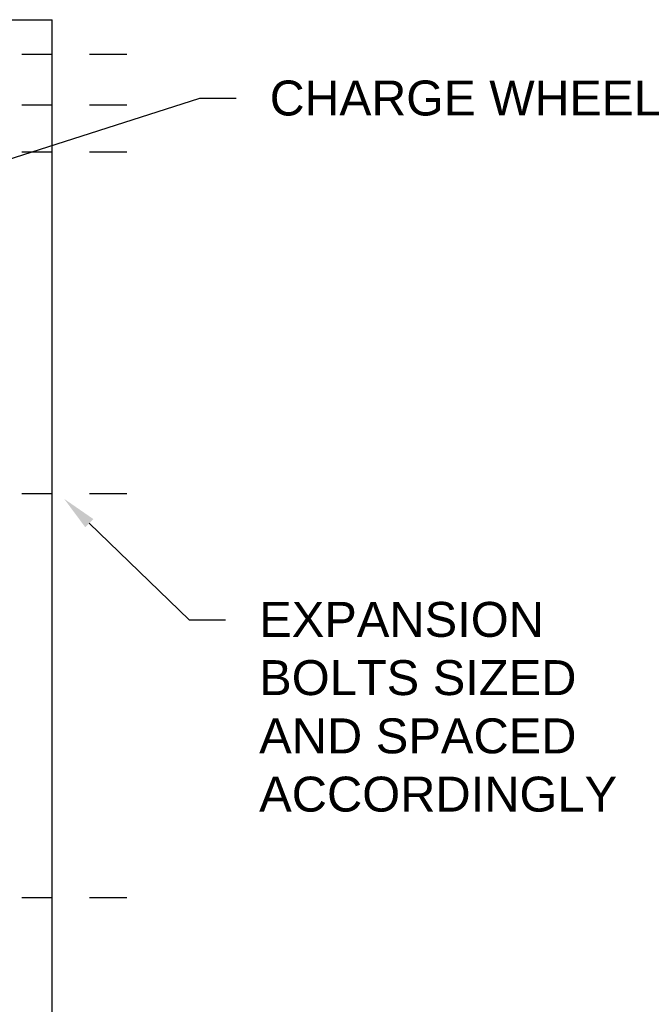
# Model space of a CAD drawing. Header units: inches. Extents: x 169.6 to 213.7, y 195.1 to 266.5.
# Tile 31 of 55: x 207.2 to 208.8, y 202.7 to 205.4. Entities that reach past the tile are written whole.
import ezdxf
from ezdxf import colors
from ezdxf.entities.mleader import LeaderData, LeaderLine
from ezdxf.math import Vec2, Vec3

# ---------------------------------------------------------------- set-up
doc = ezdxf.new("R2010")
doc.units = ezdxf.units.IN
doc.header["$LTSCALE"] = 0.25
doc.header["$MEASUREMENT"] = 0
doc.linetypes.add('CENTER2', pattern=[1.125, 0.75, -0.125, 0.125, -0.125])
doc.layers.add('ANNOTATIONS', color=1, linetype='Continuous')
doc.layers.add('RHX RH F.O.H.', color=7, linetype='Continuous')
doc.styles.add('ARIAL', font='arial.ttf', dxfattribs={"height": 0.09375})

msp = doc.modelspace()

# ---------------------------------------------------------------- linework, layer by layer
at = {"layer": 'RHX RH F.O.H.'}
msp.add_line((201.15968, 205.38334), (207.24812, 205.38334), dxfattribs=at)
at = {"layer": 'RHX RH F.O.H.', "linetype": 'Continuous'}
msp.add_line((207.24812, 200.63334), (207.24812, 205.38334), dxfattribs=at)
at = {"layer": 'RHX RH F.O.H.', "linetype": 'CENTER2', "ltscale": 0.5}
for p, q in [((207.44849, 205.28959), (207.16689, 205.28959)), ((207.44849, 205.15399), (207.16689, 205.15399)), ((207.44849, 205.02783), (207.16689, 205.02783)), ((207.44849, 204.11112), (207.16689, 204.11112)), ((207.44849, 203.02711), (207.16689, 203.02711))]:
    msp.add_line(p, q, dxfattribs=at)

# ---------------------------------------------------------------- leaders
at = {"layer": 'ANNOTATIONS'}
ml = msp.add_multileader_mtext('Standard', dxfattribs=at)
ml.set_content('CHARGE WHEEL', color=256, style='ARIAL')
ml.set_leader_properties()
ml.build(insert=Vec2(0, 0))
ml.multileader.update_dxf_attribs({"dogleg_length": 0.36, "arrow_head_size": 0.09375})
ctx = ml.context
ctx.base_point, ctx.char_height, ctx.arrow_head_size, ctx.landing_gap_size, ctx.plane_origin = Vec3(207.74213, 205.17241), 0.09375, 0.09375, 0.09, Vec3(206.45261, 204.65335)
notes = []
notes.append((ctx, [(0, (1, 1, 0), (207.64417, 205.17241), (1, 0), 0.09796, [(0, [(206.95728, 204.95333)], 0, [])])]))
ctx.mtext.insert, ctx.mtext.flow_direction = Vec3(207.83213, 205.22009), 5
ml = msp.add_multileader_mtext('Standard', dxfattribs=at)
ml.set_content('EXPANSION BOLTS SIZED AND SPACED ACCORDINGLY', color=256, style='ARIAL')
ml.set_leader_properties()
ml.build(insert=Vec2(0, 0))
ml.multileader.update_dxf_attribs({"dogleg_length": 0.36, "arrow_head_size": 0.09375})
ctx = ml.context
ctx.base_point, ctx.char_height, ctx.arrow_head_size, ctx.landing_gap_size, ctx.plane_origin = Vec3(207.71373, 203.77352), 0.09375, 0.09375, 0.09, Vec3(204.36272, 203.3403)
notes.append((ctx, [(0, (1, 1, 0), (207.61577, 203.77352), (1, 0), 0.09796, [(0, [(207.28053, 204.09761)], 0, [])])]))
ctx.mtext.insert, ctx.mtext.width, ctx.mtext.flow_direction = Vec3(207.80373, 203.8212), 1.0279765, 5
for ctx, leaders in notes:
    for number, flags, end, landing, length, lines in leaders:
        leader = LeaderData()
        leader.index, (leader.has_last_leader_line, leader.has_dogleg_vector, leader.attachment_direction) = number, flags
        leader.last_leader_point, leader.dogleg_vector, leader.dogleg_length = Vec3(end), Vec3(landing), length
        for number, points, colour, breaks in lines:
            line = LeaderLine()
            line.index, line.vertices, line.color, line.breaks = number, Vec3.list(points), colors.encode_raw_color(colour), breaks
            leader.lines.append(line)
        ctx.leaders.append(leader)

doc.saveas('drawing.dxf')
